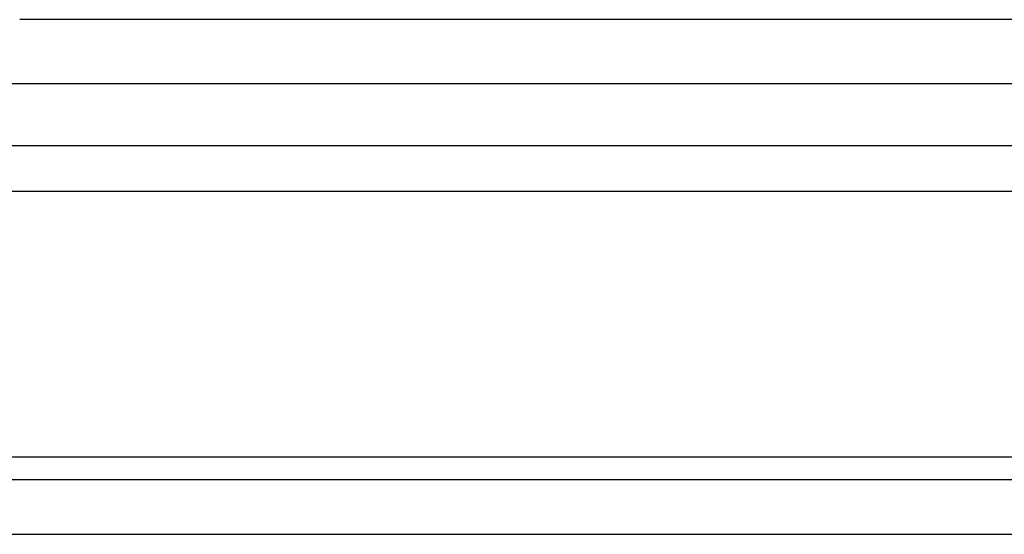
# Model space of a CAD drawing. Header units: millimetres. Extents: x -12 to 868, y 237 to 539.
# Tile 4 of 54: x 659 to 689, y 280 to 296. Entities that reach past the tile are written whole.
import ezdxf

# ---------------------------------------------------------------- set-up
doc = ezdxf.new("R2010")
doc.units = ezdxf.units.MM
doc.header["$LTSCALE"] = 0.15
doc.layers.add('OUT', color=3, linetype='CONTINUOUS')

msp = doc.modelspace()

# ---------------------------------------------------------------- linework, layer by layer
at = {"layer": 'OUT', "color": 0}
for p, q in [((754.8, 296.461), (658.778, 296.461)), ((758.906, 294.461), (654.672, 294.461)), ((476.405, 292.546), (865.039, 292.546)), ((475.978, 291.132), (865.039, 291.132)), ((472.334, 282.875), (865.039, 282.875)), ((471.948, 282.168), (865.039, 282.168)), ((385.039, 280.461), (865.039, 280.461))]:
    msp.add_line(p, q, dxfattribs=at)

doc.saveas('drawing.dxf')
